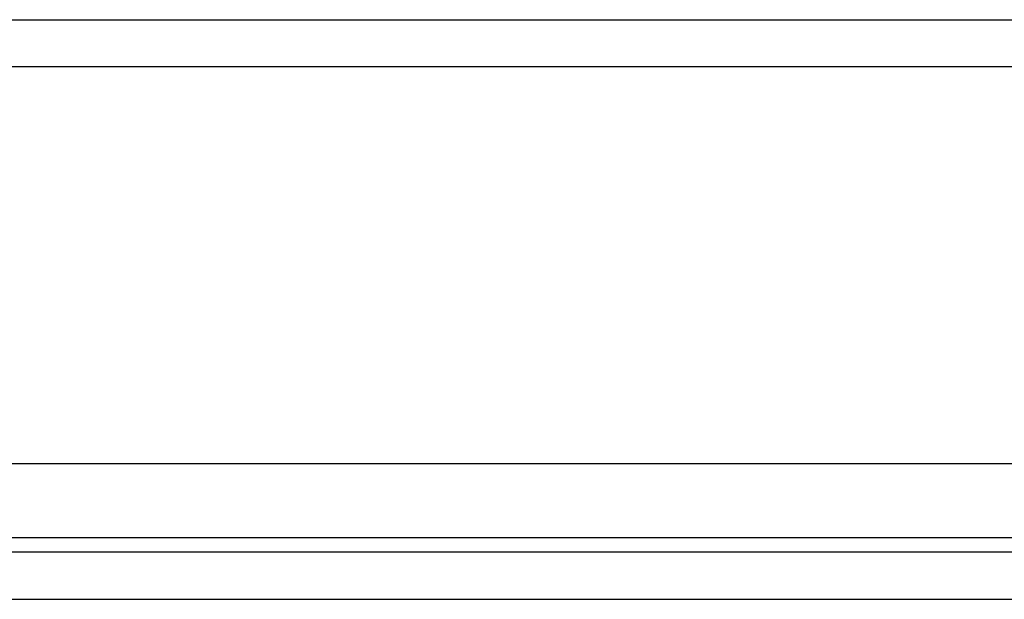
# Model space of a CAD drawing. Header units: inches. Extents: x 25 to 627, y 68 to 290.
# Tile 81 of 250: x 137.19 to 139.26, y 285.35 to 286.57. Entities that reach past the tile are written whole.
import ezdxf

# ---------------------------------------------------------------- set-up
doc = ezdxf.new("R2010")
doc.units = ezdxf.units.IN
doc.header["$MEASUREMENT"] = 0
doc.layers.add('Visible Edges(ANSI)', color=7, linetype='Continuous', lineweight=25)
doc.layers.add('Visible Tangent Edges(ANSI)', color=7, linetype='Continuous', lineweight=25)

msp = doc.modelspace()

# ---------------------------------------------------------------- linework, layer by layer
at = {"layer": 'Visible Edges(ANSI)'}
for p, q in [((85.1886, 286.5713), (144.7936, 286.5713)), ((144.7936, 285.6373), (85.1886, 285.6373)), ((144.8921, 285.4518), (85.0901, 285.4518))]:
    msp.add_line(p, q, dxfattribs=at)
at = {"layer": 'Visible Tangent Edges(ANSI)'}
for p, q in [((144.7936, 286.4723), (85.1886, 286.4723)), ((85.9893, 285.4828), (143.993, 285.4828)), ((85.0901, 285.3528), (144.8921, 285.3528))]:
    msp.add_line(p, q, dxfattribs=at)

doc.saveas('drawing.dxf')
